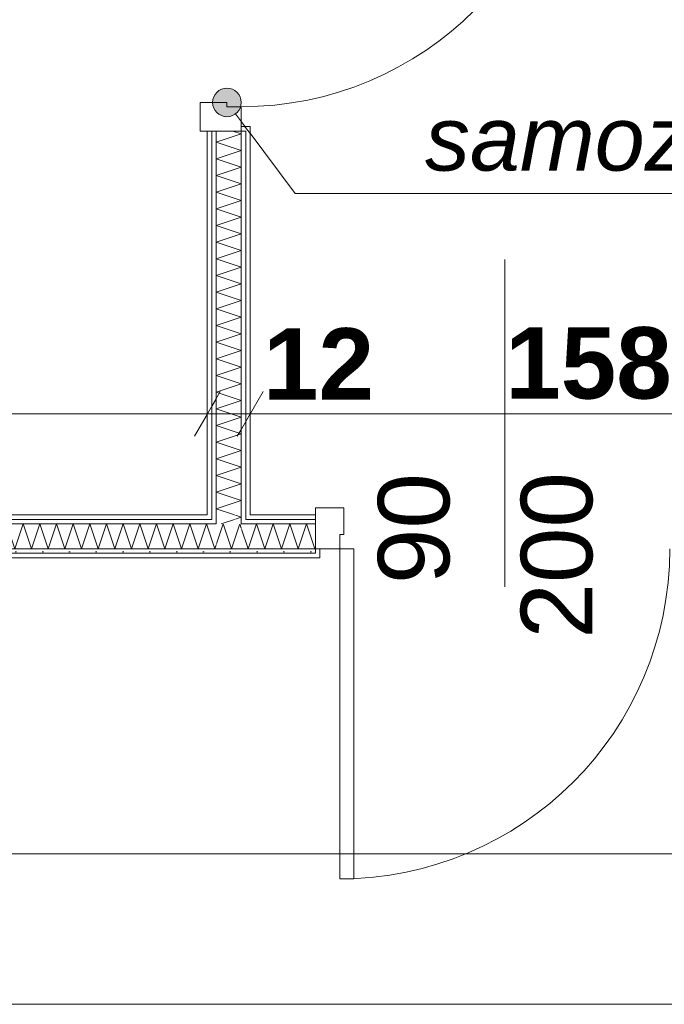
# Model space of a CAD drawing. Extents: x -7314 to 11761, y 144 to 9383.
# Tile 166 of 193: x 4366 to 4547, y 8211 to 8487. Entities that reach past the tile are written whole.
import ezdxf
from ezdxf.xclip import XClip

# ---------------------------------------------------------------- set-up
doc = ezdxf.new("R2010")
doc.units = 0
doc.header["$MEASUREMENT"] = 0
doc.header["$XCLIPFRAME"] = 0
doc.linetypes.add('Wipeout_Contour', pattern=[20000, 0, -20000])
for name, color, linetype in [('FORMA - Arch 01 - 220-A Ściany', 7, 'Continuous'), ('FORMA - Arch 02 - Strefy', 7, 'Continuous'), ('FORMA - Arch 04 - Wymiary i opisy ppoż', 7, 'Continuous'), ('FORMA - Arch 04 - Wymiary ogólne', 7, 'Continuous')]:
    doc.layers.add(name, color=color, linetype=linetype)
doc.styles.add('STYL_AUTOMATYCZNY_1', font='arial.ttf')
doc.styles.add('STYL_AUTOMATYCZNY_2', font='arial.ttf')
doc.styles.add('STYL_AUTOMATYCZNY_9', font='arial.ttf')
pattern_1 = [(0, (4185.3, -5972.398), (0, 7.5), [0, -7.5])]

# ---------------------------------------------------------------- blocks, each defined once
blk = doc.blocks.new('*X161')
at = {"layer": 'FORMA - Arch 01 - 220-A Ściany', "color": 7, "linetype": 'Continuous', "lineweight": 5, "ltscale": 0.025}
for p, q in [((4428.36, 8344.22), (4430.3, 8338.4)), ((4430.3, 8338.4), (4432.63, 8345.4)), ((4432.63, 8345.4), (4434.97, 8338.4)), ((4434.97, 8338.4), (4437.3, 8345.4)), ((4437.3, 8345.4), (4439.63, 8338.4)), ((4439.63, 8338.4), (4441.97, 8345.4)), ((4441.97, 8345.4), (4444.3, 8338.4)), ((4444.3, 8338.4), (4446.63, 8345.4)), ((4446.63, 8345.4), (4448.97, 8338.4)), ((4448.97, 8338.4), (4449.12, 8338.87))]:
    blk.add_line(p, q, dxfattribs=at)
blk = doc.blocks.new('*X163')
at = {"layer": 'FORMA - Arch 01 - 220-A Ściany', "color": 7, "linetype": 'Continuous', "lineweight": 5, "ltscale": 0.025}
for p, q in [((4421.36, 8339.57), (4423.3, 8345.4)), ((4423.3, 8345.4), (4425.63, 8338.4)), ((4425.63, 8338.4), (4427.97, 8345.4)), ((4427.97, 8345.4), (4428.36, 8344.22))]:
    blk.add_line(p, q, dxfattribs=at)
blk = doc.blocks.new('*X164')
at = {"layer": 'FORMA - Arch 01 - 220-A Ściany', "color": 7, "linetype": 'Continuous', "lineweight": 5, "ltscale": 0.025}
for p, q in [((4206.3, 8338.4), (4208.63, 8345.4)), ((4208.63, 8345.4), (4210.97, 8338.4)), ((4210.97, 8338.4), (4213.3, 8345.4)), ((4213.3, 8345.4), (4215.63, 8338.4)), ((4215.63, 8338.4), (4217.97, 8345.4)), ((4217.97, 8345.4), (4220.3, 8338.4)), ((4220.3, 8338.4), (4222.63, 8345.4)), ((4222.63, 8345.4), (4224.97, 8338.4)), ((4224.97, 8338.4), (4227.3, 8345.4)), ((4227.3, 8345.4), (4229.63, 8338.4)), ((4229.63, 8338.4), (4231.97, 8345.4)), ((4231.97, 8345.4), (4234.3, 8338.4)), ((4234.3, 8338.4), (4236.63, 8345.4)), ((4236.63, 8345.4), (4238.97, 8338.4)), ((4238.97, 8338.4), (4241.3, 8345.4)), ((4241.3, 8345.4), (4243.63, 8338.4)), ((4243.63, 8338.4), (4245.97, 8345.4)), ((4245.97, 8345.4), (4248.3, 8338.4)), ((4248.3, 8338.4), (4250.63, 8345.4)), ((4250.63, 8345.4), (4252.97, 8338.4)), ((4252.97, 8338.4), (4255.3, 8345.4)), ((4255.3, 8345.4), (4257.63, 8338.4)), ((4257.63, 8338.4), (4259.97, 8345.4)), ((4259.97, 8345.4), (4262.3, 8338.4)), ((4262.3, 8338.4), (4264.63, 8345.4)), ((4264.63, 8345.4), (4266.97, 8338.4)), ((4266.97, 8338.4), (4269.3, 8345.4)), ((4269.3, 8345.4), (4271.63, 8338.4)), ((4271.63, 8338.4), (4273.97, 8345.4)), ((4273.97, 8345.4), (4276.3, 8338.4)), ((4276.3, 8338.4), (4278.63, 8345.4)), ((4278.63, 8345.4), (4280.97, 8338.4)), ((4280.97, 8338.4), (4283.3, 8345.4)), ((4283.3, 8345.4), (4285.63, 8338.4)), ((4285.63, 8338.4), (4287.97, 8345.4)), ((4287.97, 8345.4), (4290.3, 8338.4)), ((4290.3, 8338.4), (4292.63, 8345.4)), ((4292.63, 8345.4), (4294.97, 8338.4)), ((4294.97, 8338.4), (4297.3, 8345.4)), ((4297.3, 8345.4), (4299.63, 8338.4)), ((4299.63, 8338.4), (4301.97, 8345.4)), ((4301.97, 8345.4), (4304.3, 8338.4)), ((4304.3, 8338.4), (4306.63, 8345.4)), ((4306.63, 8345.4), (4308.97, 8338.4)), ((4308.97, 8338.4), (4311.3, 8345.4)), ((4311.3, 8345.4), (4313.63, 8338.4)), ((4313.63, 8338.4), (4315.97, 8345.4)), ((4315.97, 8345.4), (4318.3, 8338.4)), ((4318.3, 8338.4), (4320.63, 8345.4)), ((4320.63, 8345.4), (4322.97, 8338.4)), ((4322.97, 8338.4), (4325.3, 8345.4)), ((4325.3, 8345.4), (4327.63, 8338.4)), ((4327.63, 8338.4), (4329.97, 8345.4)), ((4329.97, 8345.4), (4332.3, 8338.4)), ((4332.3, 8338.4), (4334.63, 8345.4)), ((4334.63, 8345.4), (4336.97, 8338.4)), ((4336.97, 8338.4), (4339.3, 8345.4)), ((4339.3, 8345.4), (4341.63, 8338.4)), ((4341.63, 8338.4), (4343.97, 8345.4)), ((4343.97, 8345.4), (4346.3, 8338.4)), ((4346.3, 8338.4), (4348.63, 8345.4)), ((4348.63, 8345.4), (4350.97, 8338.4)), ((4350.97, 8338.4), (4353.3, 8345.4)), ((4353.3, 8345.4), (4355.63, 8338.4)), ((4355.63, 8338.4), (4357.97, 8345.4)), ((4357.97, 8345.4), (4360.3, 8338.4)), ((4360.3, 8338.4), (4362.63, 8345.4)), ((4362.63, 8345.4), (4364.97, 8338.4)), ((4364.97, 8338.4), (4367.3, 8345.4)), ((4367.3, 8345.4), (4369.63, 8338.4)), ((4369.63, 8338.4), (4371.97, 8345.4)), ((4371.97, 8345.4), (4374.3, 8338.4)), ((4374.3, 8338.4), (4376.63, 8345.4)), ((4376.63, 8345.4), (4378.97, 8338.4)), ((4378.97, 8338.4), (4381.3, 8345.4)), ((4381.3, 8345.4), (4383.63, 8338.4)), ((4383.63, 8338.4), (4385.97, 8345.4)), ((4385.97, 8345.4), (4388.3, 8338.4)), ((4388.3, 8338.4), (4390.63, 8345.4)), ((4390.63, 8345.4), (4392.97, 8338.4)), ((4392.97, 8338.4), (4395.3, 8345.4)), ((4395.3, 8345.4), (4397.63, 8338.4)), ((4397.63, 8338.4), (4399.97, 8345.4)), ((4399.97, 8345.4), (4402.3, 8338.4)), ((4402.3, 8338.4), (4404.63, 8345.4)), ((4404.63, 8345.4), (4406.97, 8338.4)), ((4406.97, 8338.4), (4409.3, 8345.4)), ((4409.3, 8345.4), (4411.63, 8338.4)), ((4411.63, 8338.4), (4413.97, 8345.4)), ((4413.97, 8345.4), (4416.3, 8338.4)), ((4416.3, 8338.4), (4418.63, 8345.4)), ((4418.63, 8345.4), (4420.97, 8338.4)), ((4205.62, 8340.45), (4206.3, 8338.4)), ((4420.97, 8338.4), (4421.36, 8339.57))]:
    blk.add_line(p, q, dxfattribs=at)
blk = doc.blocks.new('*X165')
at = {"layer": 'FORMA - Arch 01 - 220-A Ściany', "color": 7, "linetype": 'Continuous', "lineweight": 5, "ltscale": 0.025}
for p, q in [((4428.36, 8347.27), (4426.47, 8347.9)), ((4426.49, 8346.65), (4428.36, 8347.27))]:
    blk.add_line(p, q, dxfattribs=at)
blk = doc.blocks.new('*X166')
at = {"layer": 'FORMA - Arch 01 - 220-A Ściany', "color": 7, "linetype": 'Continuous', "lineweight": 5, "ltscale": 0.025}
blk.add_line((4422.74, 8345.4), (4426.49, 8346.65), dxfattribs=at)
blk = doc.blocks.new('*X169')
at = {"layer": 'FORMA - Arch 01 - 220-A Ściany', "color": 7, "linetype": 'Continuous', "lineweight": 5, "ltscale": 0.025}
for p, q in [((4421.36, 8452.27), (4428.36, 8454.6)), ((4428.36, 8454.6), (4425.97, 8455.4)), ((4428.36, 8449.94), (4421.36, 8452.27)), ((4421.36, 8447.6), (4428.36, 8449.94)), ((4428.36, 8445.27), (4421.36, 8447.6)), ((4421.36, 8442.94), (4428.36, 8445.27)), ((4428.36, 8440.6), (4421.36, 8442.94)), ((4421.36, 8438.27), (4428.36, 8440.6)), ((4428.36, 8435.94), (4421.36, 8438.27)), ((4421.36, 8433.6), (4428.36, 8435.94)), ((4428.36, 8431.27), (4421.36, 8433.6)), ((4421.36, 8428.94), (4428.36, 8431.27)), ((4428.36, 8426.6), (4421.36, 8428.94)), ((4421.36, 8424.27), (4428.36, 8426.6)), ((4428.36, 8421.94), (4421.36, 8424.27)), ((4421.36, 8419.6), (4428.36, 8421.94)), ((4428.36, 8417.27), (4421.36, 8419.6)), ((4421.36, 8414.94), (4428.36, 8417.27)), ((4428.36, 8412.6), (4421.36, 8414.94)), ((4421.36, 8410.27), (4428.36, 8412.6)), ((4428.36, 8407.94), (4421.36, 8410.27)), ((4421.36, 8405.6), (4428.36, 8407.94)), ((4428.36, 8403.27), (4421.36, 8405.6)), ((4421.36, 8400.94), (4428.36, 8403.27)), ((4428.36, 8398.6), (4421.36, 8400.94)), ((4421.36, 8396.27), (4428.36, 8398.6)), ((4428.36, 8393.94), (4421.36, 8396.27)), ((4421.36, 8391.6), (4428.36, 8393.94)), ((4428.36, 8389.27), (4421.36, 8391.6)), ((4421.36, 8386.94), (4428.36, 8389.27)), ((4428.36, 8384.6), (4421.36, 8386.94)), ((4421.36, 8382.27), (4428.36, 8384.6)), ((4428.36, 8379.94), (4421.36, 8382.27)), ((4421.36, 8377.6), (4428.36, 8379.94)), ((4428.36, 8375.27), (4421.36, 8377.6)), ((4421.36, 8372.94), (4428.36, 8375.27)), ((4428.36, 8370.6), (4421.36, 8372.94)), ((4421.36, 8368.27), (4428.36, 8370.6)), ((4428.36, 8365.94), (4421.36, 8368.27)), ((4421.36, 8363.6), (4428.36, 8365.94)), ((4428.36, 8361.27), (4421.36, 8363.6)), ((4421.36, 8358.94), (4428.36, 8361.27)), ((4428.36, 8356.6), (4421.36, 8358.94)), ((4421.36, 8354.27), (4428.36, 8356.6)), ((4428.36, 8351.94), (4421.36, 8354.27)), ((4421.36, 8349.6), (4428.36, 8351.94)), ((4426.47, 8347.9), (4421.36, 8349.6))]:
    blk.add_line(p, q, dxfattribs=at)
blk = doc.blocks.new('Rysunek_1_1', base_point=(4185.3, -5972.4))
at = {"layer": 'FORMA - Arch 01 - 220-A Ściany', "color": 7, "linetype": 'Continuous', "lineweight": 13, "ltscale": 0.025}
blk.add_arc((4455.92, 8338.4), 92.4, 270, 0, dxfattribs=at)
at = {"layer": 'FORMA - Arch 04 - Wymiary ogólne', "color": 154, "linetype": 'Continuous', "lineweight": 13, "ltscale": 0.025}
blk.add_line((6544.23, 8210.86), (4205.62, 8210.86), dxfattribs=at)
at = {"color": 254, "linetype": 'Wipeout_Contour', "lineweight": 0, "ltscale": 37573.470786}
blk.add_wipeout([(4449.12, 8337.15), (4205.62, 8337.15), (4205.62, 8335.9), (4449.12, 8335.9)], dxfattribs=at).dxf.layer = 'FORMA - Arch 01 - 220-A Ściany'
at = {"color": 254, "linetype": 'Wipeout_Contour', "lineweight": 0, "ltscale": 48057.884686}
blk.add_wipeout([(4267.84, 8756.9), (4205.62, 8756.9), (4205.62, 8347.9), (4418.86, 8347.9), (4418.86, 8756.9)], dxfattribs=at).dxf.layer = 'FORMA - Arch 02 - Strefy'
at = {"color": 254, "linetype": 'Wipeout_Contour', "lineweight": 0, "ltscale": 38677.426145}
blk.add_wipeout([(4588.92, 8347.9), (4588.92, 8756.9), (4430.86, 8756.9), (4430.86, 8347.9)], dxfattribs=at).dxf.layer = 'FORMA - Arch 02 - Strefy'
at = {"layer": 'FORMA - Arch 01 - 220-A Ściany', "linetype": 'Continuous', "lineweight": 5}
h = blk.add_hatch(dxfattribs=at)
h.set_pattern_fill('Gips_0001', style=0, pattern_type=2)
h.set_pattern_definition(pattern_1)
h.paths.add_polyline_path([(4449.12, 8337.15), (4205.62, 8337.15), (4205.62, 8335.9), (4449.12, 8335.9)])
at = {"layer": 'FORMA - Arch 01 - 220-A Ściany', "color": 7, "linetype": 'Continuous', "lineweight": 15, "ltscale": 0.025}
blk.add_line((4502.12, 8419.43), (4502.12, 8327.81), dxfattribs=at)
at = {"layer": 'FORMA - Arch 01 - 220-A Ściany', "color": 7, "linetype": 'Continuous', "lineweight": 13, "ltscale": 0.025}
blk.add_arc((4428.36, 8554.6), 92.4, 270, 0, dxfattribs=at)
at = {"layer": 'FORMA - Arch 04 - Wymiary i opisy ppoż', "color": 1, "linetype": 'Continuous', "lineweight": 13, "ltscale": 0.025}
for p, q in [((4443.43, 8437.91), (4478.96, 8437.91)), ((4478.96, 8437.91), (4657.06, 8437.91))]:
    blk.add_line(p, q, dxfattribs=at)
at = {"layer": 'FORMA - Arch 02 - Strefy', "color": 7, "linetype": 'Continuous', "lineweight": 13, "insert": (4449.58, 8539.09), "char_height": 20, "attachment_point": 1, "style": 'STYL_AUTOMATYCZNY_2'}
blk.add_mtext('\\A1;{\\pql;\\pt0,460;\\fArial|b0|i0|c238|p0;\\W1.000000;A: 6,46\\fArial|b0|i0|c238|p0;\\W1.000000;\\A1{\\H.66x;\\S^  ;}\\fArial|b0|i0|c238|p0;\\W1.000000; m\\fArial|b0|i0|c238|p0;\\W1.000000;\\A1{\\H.66x;\\S2^  ;}}', dxfattribs=at)
at = {"layer": 'FORMA - Arch 04 - Wymiary i opisy ppoż', "color": 1, "linetype": 'Continuous', "lineweight": 13, "insert": (4653.06, 8438.89), "char_height": 18, "attachment_point": 9, "style": 'STYL_AUTOMATYCZNY_1'}
blk.add_mtext('\\A1;{\\pqr;\\fArial|b0|i1|c238|p0;\\W1.000000;samozamykacz}', dxfattribs=at)
at = {"layer": 'FORMA - Arch 04 - Wymiary ogólne', "color": 154, "linetype": 'Continuous', "lineweight": 13, "char_height": 20, "attachment_point": 7, "style": 'STYL_AUTOMATYCZNY_9'}
for s, insert, width in [('\\A1;{\\pql;\\fArial|b1|i0|c238|p0;\\W1.000000;12}', (4434.47, 8380.19), 30.509), ('\\A1;{\\pql;\\fArial|b1|i0|c238|p0;\\W1.000000;158}', (4502.26, 8380.19), 45.7634)]:
    blk.add_mtext(s, dxfattribs=dict(at, insert=insert, width=width))
at = {"color": 254, "linetype": 'Wipeout_Contour', "lineweight": 0, "ltscale": 37780.161262}
blk.add_wipeout([(4418.86, 8346.65), (4420.11, 8346.65), (4420.11, 8347.9), (4418.86, 8347.9)], dxfattribs=at).dxf.layer = 'FORMA - Arch 01 - 220-A Ściany'
at = {"color": 254, "linetype": 'Wipeout_Contour', "lineweight": 0, "ltscale": 37818.626789}
blk.add_wipeout([(4430.86, 8346.65), (4449.12, 8346.65), (4449.12, 8347.9), (4430.86, 8347.9)], dxfattribs=at).dxf.layer = 'FORMA - Arch 01 - 220-A Ściany'
at = {"layer": 'FORMA - Arch 01 - 220-A Ściany', "linetype": 'Continuous', "lineweight": 5}
h = blk.add_hatch(dxfattribs=at)
h.set_pattern_fill('Gips_0001', style=0, pattern_type=2)
h.set_pattern_definition(pattern_1)
h.paths.add_polyline_path([(4418.86, 8346.65), (4420.11, 8346.65), (4420.11, 8347.9), (4418.86, 8347.9)])
h = blk.add_hatch(dxfattribs=at)
h.set_pattern_fill('Gips_0001', style=0, pattern_type=2)
h.set_pattern_definition(pattern_1)
h.paths.add_polyline_path([(4430.86, 8346.65), (4449.12, 8346.65), (4449.12, 8347.9), (4430.86, 8347.9)])
at = {"color": 254, "linetype": 'Wipeout_Contour', "lineweight": 0, "ltscale": 37577.908464}
blk.add_wipeout([(4449.12, 8338.4), (4205.62, 8338.4), (4205.62, 8337.15), (4449.12, 8337.15)], dxfattribs=at).dxf.layer = 'FORMA - Arch 01 - 220-A Ściany'
at = {"layer": 'FORMA - Arch 01 - 220-A Ściany', "linetype": 'Continuous', "lineweight": 5}
h = blk.add_hatch(dxfattribs=at)
h.set_pattern_fill('Gips_0001', style=0, pattern_type=2)
h.set_pattern_definition(pattern_1)
h.paths.add_polyline_path([(4449.12, 8338.4), (4205.62, 8338.4), (4205.62, 8337.15), (4449.12, 8337.15)])
at = {"color": 254, "linetype": 'Wipeout_Contour', "lineweight": 0, "ltscale": 37583.245355}
blk.add_wipeout([(4418.86, 8347.9), (4205.62, 8347.9), (4205.62, 8346.65), (4418.86, 8346.65)], dxfattribs=at).dxf.layer = 'FORMA - Arch 01 - 220-A Ściany'
at = {"color": 254, "linetype": 'Wipeout_Contour', "lineweight": 0, "ltscale": 37800.300745}
blk.add_wipeout([(4429.61, 8346.65), (4430.86, 8346.65), (4430.86, 8347.9), (4429.61, 8347.9)], dxfattribs=at).dxf.layer = 'FORMA - Arch 01 - 220-A Ściany'
at = {"layer": 'FORMA - Arch 01 - 220-A Ściany', "linetype": 'Continuous', "lineweight": 5}
h = blk.add_hatch(dxfattribs=at)
h.set_pattern_fill('Gips_0001', style=0, pattern_type=2)
h.set_pattern_definition(pattern_1)
h.paths.add_polyline_path([(4418.86, 8347.9), (4205.62, 8347.9), (4205.62, 8346.65), (4418.86, 8346.65)])
h = blk.add_hatch(dxfattribs=at)
h.set_pattern_fill('Gips_0001', style=0, pattern_type=2)
h.set_pattern_definition(pattern_1)
h.paths.add_polyline_path([(4429.61, 8346.65), (4430.86, 8346.65), (4430.86, 8347.9), (4429.61, 8347.9)])
at = {"color": 254, "linetype": 'Wipeout_Contour', "lineweight": 0, "ltscale": 37778.08258}
blk.add_wipeout([(4420.11, 8345.4), (4421.36, 8345.4), (4421.36, 8346.65), (4420.11, 8346.65)], dxfattribs=at).dxf.layer = 'FORMA - Arch 01 - 220-A Ściany'
at = {"color": 254, "linetype": 'Wipeout_Contour', "lineweight": 0, "ltscale": 37813.040285}
blk.add_wipeout([(4429.61, 8345.4), (4449.12, 8345.4), (4449.12, 8346.65), (4429.61, 8346.65)], dxfattribs=at).dxf.layer = 'FORMA - Arch 01 - 220-A Ściany'
at = {"layer": 'FORMA - Arch 01 - 220-A Ściany', "linetype": 'Continuous', "lineweight": 5}
h = blk.add_hatch(dxfattribs=at)
h.set_pattern_fill('Gips_0001', style=0, pattern_type=2)
h.set_pattern_definition(pattern_1)
h.paths.add_polyline_path([(4420.11, 8345.4), (4421.36, 8345.4), (4421.36, 8346.65), (4420.11, 8346.65)])
h = blk.add_hatch(dxfattribs=at)
h.set_pattern_fill('Gips_0001', style=0, pattern_type=2)
h.set_pattern_definition(pattern_1)
h.paths.add_polyline_path([(4429.61, 8345.4), (4449.12, 8345.4), (4449.12, 8346.65), (4429.61, 8346.65)])
at = {"color": 254, "linetype": 'Wipeout_Contour', "lineweight": 0, "ltscale": 37579.973158}
blk.add_wipeout([(4420.11, 8346.65), (4205.62, 8346.65), (4205.62, 8345.4), (4420.11, 8345.4)], dxfattribs=at).dxf.layer = 'FORMA - Arch 01 - 220-A Ściany'
at = {"color": 254, "linetype": 'Wipeout_Contour', "lineweight": 0, "ltscale": 37793.540271}
blk.add_wipeout([(4428.36, 8345.4), (4429.61, 8345.4), (4429.61, 8346.65), (4428.36, 8346.65)], dxfattribs=at).dxf.layer = 'FORMA - Arch 01 - 220-A Ściany'
at = {"layer": 'FORMA - Arch 01 - 220-A Ściany', "linetype": 'Continuous', "lineweight": 5}
h = blk.add_hatch(dxfattribs=at)
h.set_pattern_fill('Gips_0001', style=0, pattern_type=2)
h.set_pattern_definition(pattern_1)
h.paths.add_polyline_path([(4420.11, 8346.65), (4205.62, 8346.65), (4205.62, 8345.4), (4420.11, 8345.4)])
h = blk.add_hatch(dxfattribs=at)
h.set_pattern_fill('Gips_0001', style=0, pattern_type=2)
h.set_pattern_definition(pattern_1)
h.paths.add_polyline_path([(4428.36, 8345.4), (4429.61, 8345.4), (4429.61, 8346.65), (4428.36, 8346.65)])
at = {"layer": 'FORMA - Arch 01 - 220-A Ściany', "color": 7, "linetype": 'Continuous', "lineweight": 15, "ltscale": 0.025, "flags": 128}
for points in [[(4418.86, 8347.9), (4205.62, 8347.9)], [(4449.12, 8347.9), (4430.86, 8347.9)]]:
    blk.add_lwpolyline(points, dxfattribs=at)
at = {"color": 254, "linetype": 'Wipeout_Contour', "lineweight": 0, "ltscale": 37797.301591}
blk.add_wipeout([(4428.36, 8338.4), (4449.12, 8338.4), (4449.12, 8345.4), (4428.36, 8345.4)], dxfattribs=at).dxf.layer = 'FORMA - Arch 01 - 220-A Ściany'
at = {"layer": 'FORMA - Arch 01 - 220-A Ściany', "color": 7, "linetype": 'Continuous', "lineweight": 15, "ltscale": 0.025}
for p, q in [((4449.12, 8346.65), (4449.12, 8347.9)), ((4449.12, 8345.4), (4449.12, 8346.65))]:
    blk.add_line(p, q, dxfattribs=at)
at = {"color": 7, "linetype": 'Continuous', "lineweight": 13, "ltscale": 0.025}
blk.add_blockref('*X161', (0, 0), dxfattribs=at)
at = {"color": 254, "linetype": 'Wipeout_Contour', "lineweight": 0, "ltscale": 37771.23352}
blk.add_wipeout([(4421.36, 8338.4), (4428.36, 8338.4), (4428.36, 8345.4), (4421.36, 8345.4)], dxfattribs=at).dxf.layer = 'FORMA - Arch 01 - 220-A Ściany'
at = {"color": 254, "linetype": 'Wipeout_Contour', "lineweight": 0, "ltscale": 47251.471234}
blk.add_wipeout([(4449.12, 8335.9), (4450.37, 8335.9), (4450.37, 8338.4), (4449.12, 8338.4), (4449.12, 8337.15)], dxfattribs=at).dxf.layer = 'FORMA - Arch 01 - 220-A Ściany'
at = {"layer": 'FORMA - Arch 01 - 220-A Ściany', "linetype": 'Continuous', "lineweight": 5}
h = blk.add_hatch(dxfattribs=at)
h.set_pattern_fill('Gips_0001', style=0, pattern_type=2)
h.set_pattern_definition(pattern_1)
h.paths.add_polyline_path([(4449.12, 8335.9), (4450.37, 8335.9), (4450.37, 8338.4), (4449.12, 8338.4), (4449.12, 8337.15)])
at = {"layer": 'FORMA - Arch 01 - 220-A Ściany', "color": 7, "linetype": 'Continuous', "lineweight": 13, "ltscale": 0.025}
for p, q in [((4428.36, 8345.4), (4428.36, 8346.65)), ((4429.61, 8346.65), (4429.61, 8347.9)), ((4449.12, 8346.65), (4429.61, 8346.65)), ((4449.12, 8345.4), (4428.36, 8345.4)), ((4428.36, 8338.4), (4449.12, 8338.4)), ((4449.12, 8337.15), (4449.12, 8338.4))]:
    blk.add_line(p, q, dxfattribs=at)
at = {"layer": 'FORMA - Arch 01 - 220-A Ściany', "color": 7, "linetype": 'Continuous', "lineweight": 15, "ltscale": 0.025}
for p, q in [((4449.12, 8338.4), (4449.12, 8345.4)), ((4449.12, 8338.4), (4450.37, 8338.4)), ((4450.37, 8338.4), (4450.37, 8335.9)), ((4449.12, 8335.9), (4450.37, 8335.9)), ((4449.12, 8335.9), (4450.37, 8335.9))]:
    blk.add_line(p, q, dxfattribs=at)
at = {"layer": 'FORMA - Arch 01 - 220-A Ściany', "color": 7, "linetype": 'Continuous', "lineweight": 15, "ltscale": 0.025, "flags": 128}
blk.add_lwpolyline([(4205.62, 8335.9), (4449.12, 8335.9)], dxfattribs=at)
at = {"color": 7, "linetype": 'Continuous', "lineweight": 13, "ltscale": 0.025}
blk.add_blockref('*X163', (0, 0), dxfattribs=at)
at = {"color": 254, "linetype": 'Wipeout_Contour', "lineweight": 0, "ltscale": 37797.956983}
blk.add_wipeout([(4428.36, 8346.65), (4429.61, 8346.65), (4429.61, 8347.9), (4428.36, 8347.9)], dxfattribs=at).dxf.layer = 'FORMA - Arch 01 - 220-A Ściany'
at = {"color": 254, "linetype": 'Wipeout_Contour', "lineweight": 0, "ltscale": 37566.486642}
blk.add_wipeout([(4421.36, 8345.4), (4205.62, 8345.4), (4205.62, 8338.4), (4421.36, 8338.4)], dxfattribs=at).dxf.layer = 'FORMA - Arch 01 - 220-A Ściany'
at = {"layer": 'FORMA - Arch 01 - 220-A Ściany', "linetype": 'Continuous', "lineweight": 5}
h = blk.add_hatch(dxfattribs=at)
h.set_pattern_fill('Gips_0001', style=0, pattern_type=2)
h.set_pattern_definition(pattern_1)
h.paths.add_polyline_path([(4428.36, 8346.65), (4429.61, 8346.65), (4429.61, 8347.9), (4428.36, 8347.9)])
at = {"layer": 'FORMA - Arch 01 - 220-A Ściany', "color": 7, "linetype": 'Continuous', "lineweight": 13, "ltscale": 0.025}
for p, q in [((4420.11, 8346.65), (4205.62, 8346.65)), ((4420.11, 8347.9), (4420.11, 8346.65)), ((4421.36, 8346.65), (4421.36, 8345.4)), ((4421.36, 8345.4), (4205.62, 8345.4)), ((4205.62, 8338.4), (4421.36, 8338.4)), ((4421.36, 8338.4), (4428.36, 8338.4)), ((4205.62, 8337.15), (4449.12, 8337.15))]:
    blk.add_line(p, q, dxfattribs=at)
at = {"color": 7, "linetype": 'Continuous', "lineweight": 13, "ltscale": 0.025}
blk.add_blockref('*X164', (0, 0), dxfattribs=at)
at = {"color": 254, "linetype": 'Wipeout_Contour', "lineweight": 0, "ltscale": 56747.378702}
blk.add_wipeout([(4449.12, 8349.9), (4449.12, 8338.4), (4455.92, 8338.4), (4455.92, 8342.4), (4457.12, 8342.4), (4457.12, 8349.9)], dxfattribs=at).dxf.layer = 'FORMA - Arch 01 - 220-A Ściany'
at = {"color": 254, "linetype": 'Wipeout_Contour', "lineweight": 0, "ltscale": 37790.227937}
blk.add_wipeout([(4421.36, 8346.65), (4428.36, 8346.65), (4428.36, 8347.9), (4421.36, 8347.9)], dxfattribs=at).dxf.layer = 'FORMA - Arch 01 - 220-A Ściany'
at = {"layer": 'FORMA - Arch 01 - 220-A Ściany', "color": 7, "linetype": 'Continuous', "lineweight": 15, "ltscale": 0.025}
for p, q in [((4449.12, 8349.9), (4449.12, 8338.4)), ((4457.12, 8349.9), (4449.12, 8349.9)), ((4457.12, 8342.4), (4457.12, 8349.9)), ((4449.12, 8346.65), (4449.12, 8347.9)), ((4449.12, 8346.65), (4449.12, 8347.9)), ((4449.12, 8345.4), (4449.12, 8346.65)), ((4449.12, 8345.4), (4449.12, 8346.65)), ((4449.12, 8338.4), (4449.12, 8345.4)), ((4449.12, 8338.4), (4449.12, 8345.4)), ((4455.92, 8342.4), (4457.12, 8342.4)), ((4450.37, 8338.4), (4450.37, 8335.9))]:
    blk.add_line(p, q, dxfattribs=at)
at = {"color": 7, "linetype": 'Continuous', "lineweight": 13, "ltscale": 0.025}
blk.add_blockref('*X165', (0, 0), dxfattribs=at)
at = {"color": 254, "linetype": 'Wipeout_Contour', "lineweight": 0, "ltscale": 37782.501099}
blk.add_wipeout([(4420.11, 8346.65), (4421.36, 8346.65), (4421.36, 8347.9), (4420.11, 8347.9)], dxfattribs=at).dxf.layer = 'FORMA - Arch 01 - 220-A Ściany'
at = {"color": 254, "linetype": 'Wipeout_Contour', "lineweight": 0, "ltscale": 37658.26905}
blk.add_wipeout([(4455.92, 8246), (4459.92, 8246), (4459.92, 8338.4), (4455.92, 8338.4)], dxfattribs=at).dxf.layer = 'FORMA - Arch 01 - 220-A Ściany'
at = {"layer": 'FORMA - Arch 01 - 220-A Ściany', "linetype": 'Continuous', "lineweight": 5}
h = blk.add_hatch(dxfattribs=at)
h.set_pattern_fill('Gips_0001', style=0, pattern_type=2)
h.set_pattern_definition(pattern_1)
h.paths.add_polyline_path([(4420.11, 8346.65), (4421.36, 8346.65), (4421.36, 8347.9), (4420.11, 8347.9)])
at = {"layer": 'FORMA - Arch 01 - 220-A Ściany', "color": 7, "linetype": 'Continuous', "lineweight": 15, "ltscale": 0.025}
for p, q in [((4455.92, 8338.4), (4455.92, 8342.4)), ((4449.12, 8338.4), (4455.92, 8338.4))]:
    blk.add_line(p, q, dxfattribs=at)
at = {"layer": 'FORMA - Arch 01 - 220-A Ściany', "color": 7, "linetype": 'Continuous', "lineweight": 13, "ltscale": 0.025}
for p, q in [((4455.92, 8246), (4455.92, 8338.4)), ((4455.92, 8338.4), (4459.92, 8338.4)), ((4459.92, 8338.4), (4459.92, 8246)), ((4459.92, 8246), (4455.92, 8246))]:
    blk.add_line(p, q, dxfattribs=at)
at = {"layer": 'FORMA - Arch 04 - Wymiary ogólne', "color": 154, "linetype": 'Continuous', "lineweight": 13, "ltscale": 0.025}
blk.add_line((5055.71, 8253.04), (4205.62, 8253.04), dxfattribs=at)
at = {"layer": 'FORMA - Arch 01 - 220-A Ściany', "color": 7, "linetype": 'Continuous', "lineweight": 13, "insert": (4532.46, 8313.29), "char_height": 20, "attachment_point": 7, "rotation": 90, "style": 'STYL_AUTOMATYCZNY_2'}
blk.add_mtext('\\A1;{\\pql;\\pt0;\\fArial|b0|i0|c238|p0;\\W1.000000;200\\fArial|b0|i0|c238|p0;\\W1.000000;\\A1{\\H.66x;\\S^  ;}\\fArial|b0|i0|c238|p0;\\W1.000000;\\fArial|b0|i0|c238|p0;\\W1.000000;}', dxfattribs=at)
at = {"color": 254, "linetype": 'Wipeout_Contour', "lineweight": 0, "ltscale": 37785.810321}
blk.add_wipeout([(4421.36, 8345.4), (4428.36, 8345.4), (4428.36, 8346.65), (4421.36, 8346.65)], dxfattribs=at).dxf.layer = 'FORMA - Arch 01 - 220-A Ściany'
at = {"color": 7, "linetype": 'Continuous', "lineweight": 13, "ltscale": 0.025}
blk.add_blockref('*X166', (0, 0), dxfattribs=at)
at = {"color": 254, "linetype": 'Wipeout_Contour', "lineweight": 0, "ltscale": 37972.647609}
blk.add_wipeout([(4418.86, 8347.9), (4420.11, 8347.9), (4420.11, 8455.4), (4418.86, 8455.4)], dxfattribs=at).dxf.layer = 'FORMA - Arch 01 - 220-A Ściany'
at = {"color": 254, "linetype": 'Wipeout_Contour', "lineweight": 0, "ltscale": 37992.685553}
blk.add_wipeout([(4430.86, 8455.4), (4429.61, 8455.4), (4429.61, 8347.9), (4430.86, 8347.9)], dxfattribs=at).dxf.layer = 'FORMA - Arch 01 - 220-A Ściany'
at = {"layer": 'FORMA - Arch 01 - 220-A Ściany', "linetype": 'Continuous', "lineweight": 5}
h = blk.add_hatch(dxfattribs=at)
h.set_pattern_fill('Gips_0001', style=0, pattern_type=2)
h.set_pattern_definition(pattern_1)
h.paths.add_polyline_path([(4418.86, 8347.9), (4420.11, 8347.9), (4420.11, 8455.4), (4418.86, 8455.4)])
h = blk.add_hatch(dxfattribs=at)
h.set_pattern_fill('Gips_0001', style=0, pattern_type=2)
h.set_pattern_definition(pattern_1)
h.paths.add_polyline_path([(4430.86, 8455.4), (4429.61, 8455.4), (4429.61, 8347.9), (4430.86, 8347.9)])
at = {"color": 254, "linetype": 'Wipeout_Contour', "lineweight": 0, "ltscale": 37974.975645}
blk.add_wipeout([(4420.11, 8455.4), (4420.11, 8347.9), (4421.36, 8347.9), (4421.36, 8455.4)], dxfattribs=at).dxf.layer = 'FORMA - Arch 01 - 220-A Ściany'
at = {"color": 254, "linetype": 'Wipeout_Contour', "lineweight": 0, "ltscale": 37990.353602}
blk.add_wipeout([(4429.61, 8455.4), (4428.36, 8455.4), (4428.36, 8347.9), (4429.61, 8347.9)], dxfattribs=at).dxf.layer = 'FORMA - Arch 01 - 220-A Ściany'
at = {"layer": 'FORMA - Arch 01 - 220-A Ściany', "linetype": 'Continuous', "lineweight": 5}
h = blk.add_hatch(dxfattribs=at)
h.set_pattern_fill('Gips_0001', style=0, pattern_type=2)
h.set_pattern_definition(pattern_1)
h.paths.add_polyline_path([(4420.11, 8455.4), (4420.11, 8347.9), (4421.36, 8347.9), (4421.36, 8455.4)])
h = blk.add_hatch(dxfattribs=at)
h.set_pattern_fill('Gips_0001', style=0, pattern_type=2)
h.set_pattern_definition(pattern_1)
h.paths.add_polyline_path([(4429.61, 8455.4), (4428.36, 8455.4), (4428.36, 8347.9), (4429.61, 8347.9)])
at = {"layer": 'FORMA - Arch 01 - 220-A Ściany', "color": 7, "linetype": 'Continuous', "lineweight": 15, "ltscale": 0.025, "flags": 128}
blk.add_lwpolyline([(4418.86, 8455.4), (4418.86, 8347.9)], dxfattribs=at)
at = {"layer": 'FORMA - Arch 04 - Wymiary ogólne', "color": 154, "linetype": 'Continuous', "lineweight": 13, "ltscale": 0.025}
for p, q in [((4418.86, 8385.56), (4418.86, 8366.81)), ((4430.86, 8385.56), (4430.86, 8366.81)), ((4418.86, 8376.19), (4205.62, 8376.19)), ((4588.92, 8376.19), (4430.86, 8376.19))]:
    blk.add_line(p, q, dxfattribs=at)
at = {"color": 254, "linetype": 'Wipeout_Contour', "lineweight": 0, "ltscale": 37982.663525}
blk.add_wipeout([(4421.36, 8347.9), (4428.36, 8347.9), (4428.36, 8455.4), (4421.36, 8455.4)], dxfattribs=at).dxf.layer = 'FORMA - Arch 01 - 220-A Ściany'
at = {"layer": 'FORMA - Arch 01 - 220-A Ściany', "color": 7, "linetype": 'Continuous', "lineweight": 15, "ltscale": 0.025}
for p, q in [((4420.11, 8455.4), (4418.86, 8455.4)), ((4421.36, 8455.4), (4420.11, 8455.4))]:
    blk.add_line(p, q, dxfattribs=at)
at = {"layer": 'FORMA - Arch 01 - 220-A Ściany', "color": 7, "linetype": 'Continuous', "lineweight": 13, "ltscale": 0.025}
for p, q in [((4420.11, 8455.4), (4420.11, 8347.9)), ((4421.36, 8455.4), (4421.36, 8347.9)), ((4420.11, 8347.9), (4420.11, 8346.65)), ((4421.36, 8347.9), (4421.36, 8346.65)), ((4421.36, 8346.65), (4421.36, 8345.4)), ((4428.36, 8346.65), (4428.36, 8347.9)), ((4428.36, 8345.4), (4428.36, 8346.65)), ((4429.61, 8346.65), (4429.61, 8347.9))]:
    blk.add_line(p, q, dxfattribs=at)
at = {"layer": 'FORMA - Arch 04 - Wymiary ogólne', "color": 154, "linetype": 'Continuous', "lineweight": 13, "ltscale": 0.025}
for p, q in [((4415.25, 8369.94), (4422.47, 8382.44)), ((4427.25, 8369.94), (4434.47, 8382.44)), ((4430.86, 8376.19), (4418.86, 8376.19))]:
    blk.add_line(p, q, dxfattribs=at)
at = {"color": 7, "linetype": 'Continuous', "lineweight": 13, "ltscale": 0.025}
blk.add_blockref('*X169', (0, 0), dxfattribs=at)
at = {"layer": 'FORMA - Arch 01 - 220-A Ściany', "color": 7, "linetype": 'Continuous', "lineweight": 13, "insert": (4492.46, 8328.54), "char_height": 20, "attachment_point": 7, "rotation": 90, "style": 'STYL_AUTOMATYCZNY_2'}
blk.add_mtext('\\A1;{\\pql;\\pt0;\\fArial|b0|i0|c238|p0;\\W1.000000;90\\fArial|b0|i0|c238|p0;\\W1.000000;\\A1{\\H.66x;\\S^  ;}\\fArial|b0|i0|c238|p0;\\W1.000000;\\fArial|b0|i0|c238|p0;\\W1.000000;}', dxfattribs=at)
at = {"color": 254, "linetype": 'Wipeout_Contour', "lineweight": 0, "ltscale": 47728.91065}
blk.add_wipeout([(4430.86, 8456.65), (4428.36, 8456.65), (4428.36, 8455.4), (4429.61, 8455.4), (4430.86, 8455.4)], dxfattribs=at).dxf.layer = 'FORMA - Arch 01 - 220-A Ściany'
at = {"layer": 'FORMA - Arch 01 - 220-A Ściany', "linetype": 'Continuous', "lineweight": 5}
h = blk.add_hatch(dxfattribs=at)
h.set_pattern_fill('Gips_0001', style=0, pattern_type=2)
h.set_pattern_definition(pattern_1)
h.paths.add_polyline_path([(4430.86, 8456.65), (4428.36, 8456.65), (4428.36, 8455.4), (4429.61, 8455.4), (4430.86, 8455.4)])
at = {"layer": 'FORMA - Arch 01 - 220-A Ściany', "color": 7, "linetype": 'Continuous', "lineweight": 15, "ltscale": 0.025}
for p, q in [((4428.36, 8456.65), (4430.86, 8456.65)), ((4428.36, 8455.4), (4428.36, 8456.65)), ((4430.86, 8455.4), (4430.86, 8456.65)), ((4430.86, 8455.4), (4430.86, 8456.65)), ((4428.36, 8455.4), (4421.36, 8455.4))]:
    blk.add_line(p, q, dxfattribs=at)
at = {"layer": 'FORMA - Arch 01 - 220-A Ściany', "color": 7, "linetype": 'Continuous', "lineweight": 13, "ltscale": 0.025}
for p, q in [((4428.36, 8347.9), (4428.36, 8455.4)), ((4429.61, 8455.4), (4428.36, 8455.4)), ((4429.61, 8347.9), (4429.61, 8455.4))]:
    blk.add_line(p, q, dxfattribs=at)
at = {"layer": 'FORMA - Arch 01 - 220-A Ściany', "color": 7, "linetype": 'Continuous', "lineweight": 15, "ltscale": 0.025, "flags": 128}
blk.add_lwpolyline([(4430.86, 8347.9), (4430.86, 8455.4)], dxfattribs=at)
at = {"color": 254, "linetype": 'Wipeout_Contour', "lineweight": 0, "ltscale": 57281.425149}
blk.add_wipeout([(4416.86, 8463.4), (4416.86, 8455.4), (4428.36, 8455.4), (4428.36, 8462.2), (4424.36, 8462.2), (4424.36, 8463.4)], dxfattribs=at).dxf.layer = 'FORMA - Arch 01 - 220-A Ściany'
at = {"layer": 'FORMA - Arch 04 - Wymiary i opisy ppoż', "linetype": 'Continuous', "lineweight": 13}
blk.add_hatch(color=1, dxfattribs=at).paths.add_polyline_path([(4420.36, 8463.4), (4420.66, 8461.87), (4421.53, 8460.57), (4422.83, 8459.7), (4424.36, 8459.4), (4425.89, 8459.7), (4427.19, 8460.57), (4428.05, 8461.87), (4428.36, 8463.4), (4428.05, 8464.93), (4427.19, 8466.23), (4425.89, 8467.09), (4424.36, 8467.4), (4422.83, 8467.09), (4421.53, 8466.23), (4420.66, 8464.93)])
at = {"layer": 'FORMA - Arch 01 - 220-A Ściany', "color": 7, "linetype": 'Continuous', "lineweight": 15, "ltscale": 0.025}
for p, q in [((4416.86, 8463.4), (4424.36, 8463.4)), ((4416.86, 8455.4), (4416.86, 8463.4)), ((4424.36, 8463.4), (4424.36, 8462.2)), ((4424.36, 8462.2), (4428.36, 8462.2)), ((4428.36, 8462.2), (4428.36, 8455.4)), ((4428.36, 8456.65), (4430.86, 8456.65)), ((4428.36, 8455.4), (4416.86, 8455.4)), ((4420.11, 8455.4), (4418.86, 8455.4)), ((4420.11, 8455.4), (4418.86, 8455.4)), ((4421.36, 8455.4), (4420.11, 8455.4)), ((4421.36, 8455.4), (4420.11, 8455.4)), ((4428.36, 8455.4), (4421.36, 8455.4)), ((4428.36, 8455.4), (4421.36, 8455.4))]:
    blk.add_line(p, q, dxfattribs=at)
at = {"layer": 'FORMA - Arch 04 - Wymiary i opisy ppoż', "color": 1, "linetype": 'Continuous', "lineweight": 13, "ltscale": 0.025}
blk.add_line((4426.76, 8460.2), (4443.43, 8437.91), dxfattribs=at)
blk.add_circle((4424.36, 8463.4), 4, dxfattribs=at)

msp = doc.modelspace()

# ---------------------------------------------------------------- block references
at = {"lineweight": 20}
ref = msp.add_blockref('Rysunek_1_1', (4185.29965, -5972.39804), dxfattribs=at)
XClip(ref).set_block_clipping_path([(254.0251470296, 246.5573808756), (9689.7973583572, 9358.9497337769)])

doc.saveas('drawing.dxf')
